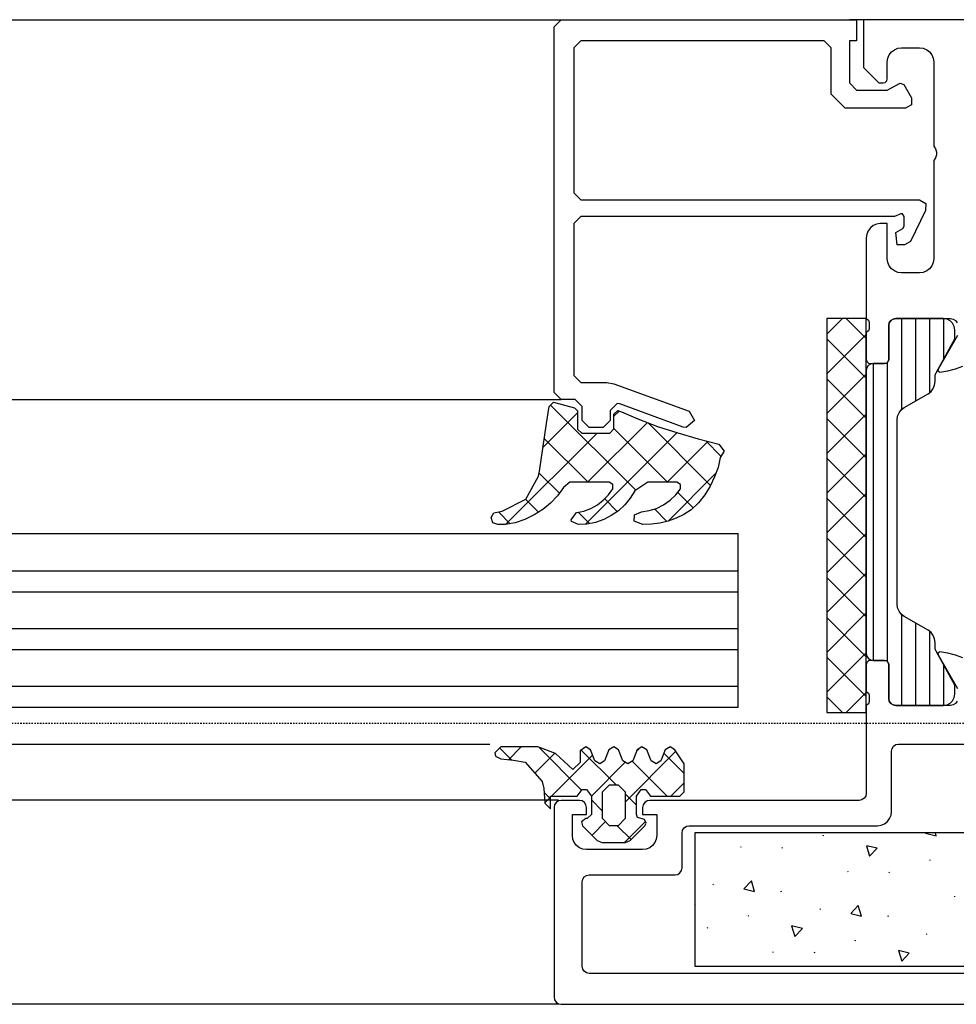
# Model space of a CAD drawing. Header units: millimetres. Extents: x -4577 to 1032787, y -66234 to 201209.
# Tile 256 of 256: x 27845 to 27912, y -47046 to -46976. Entities that reach past the tile are written whole.
import ezdxf

# ---------------------------------------------------------------- set-up
doc = ezdxf.new("R2010")
doc.units = ezdxf.units.MM
doc.linetypes.add('510_5_2OG_ELT_1004$0$11-07-22_DS_2OG$0$AUSGEZOGEN', pattern=[0])
doc.linetypes.add('510_5_2OG_ELT_1004$0$11-07-22_DS_2OG$0$STRICHLINIE_S4', pattern=[0.095, 0.06, -0.035])
for name, color, linetype in [('510_5_2OG_ELT_1004$0$11-07-22_DS_2OG$0$DOOR', 8, '510_5_2OG_ELT_1004$0$11-07-22_DS_2OG$0$AUSGEZOGEN'), ('510_5_2OG_ELT_1004$0$11-07-22_DS_2OG$0$GLASS', 8, '510_5_2OG_ELT_1004$0$11-07-22_DS_2OG$0$AUSGEZOGEN'), ('510_5_2OG_ELT_1004$0$11-07-22_DS_2OG$0$Nichttragende_Bauteile', 8, '510_5_2OG_ELT_1004$0$11-07-22_DS_2OG$0$AUSGEZOGEN'), ('510_5_2OG_ELT_1004$0$11-07-22_DS_2OG$0$Tragende_Bauteile', 8, '510_5_2OG_ELT_1004$0$11-07-22_DS_2OG$0$AUSGEZOGEN')]:
    doc.layers.add(name, color=color, linetype=linetype)

# ---------------------------------------------------------------- blocks, each defined once
blk = doc.blocks.new('510_5_2OG_ELT_1004')
at = {"layer": '510_5_2OG_ELT_1004$0$11-07-22_DS_2OG$0$DOOR', "linetype": '510_5_2OG_ELT_1004$0$11-07-22_DS_2OG$0$AUSGEZOGEN'}
for p, q in [((27903.498, -46996.854), (27902.397, -46997.955)), ((27903.782, -46996.854), (27905.197, -46998.269)), ((27907.697, -46996.854), (27907.697, -47003.331)), ((27908.697, -46996.854), (27908.697, -47002.716)), ((27909.697, -46996.854), (27909.697, -47002.12)), ((27910.697, -46996.854), (27910.697, -46999.747)), ((27905.197, -46997.983), (27902.397, -47000.783)), ((27902.397, -46998.297), (27905.197, -47001.097)), ((27905.697, -47000.054), (27905.697, -47021.154)), ((27906.697, -46999.963), (27906.697, -47021.244)), ((27905.197, -47000.811), (27902.397, -47003.611)), ((27902.397, -47001.126), (27905.197, -47003.926)), ((27907.897, -47003.178), (27909.597, -47002.196)), ((27905.197, -47003.64), (27902.397, -47006.44)), ((27902.397, -47003.954), (27905.197, -47006.754)), ((27905.197, -47006.468), (27902.397, -47009.268)), ((27902.397, -47006.782), (27905.197, -47009.582)), ((27905.197, -47009.297), (27902.397, -47012.097)), ((27902.397, -47009.611), (27905.197, -47012.411)), ((27905.197, -47012.125), (27902.397, -47014.925)), ((27902.397, -47012.439), (27905.197, -47015.239)), ((27905.197, -47014.954), (27902.397, -47017.754)), ((27902.397, -47015.268), (27905.197, -47018.068)), ((27905.197, -47017.782), (27902.397, -47020.582)), ((27902.397, -47018.096), (27905.197, -47020.896)), ((27907.697, -47017.876), (27907.697, -47024.354)), ((27909.597, -47019.011), (27907.897, -47018.03)), ((27908.697, -47018.492), (27908.697, -47024.354)), ((27909.697, -47019.088), (27909.697, -47024.354)), ((27905.197, -47020.61), (27902.397, -47023.41)), ((27902.397, -47020.925), (27905.197, -47023.725)), ((27910.697, -47021.461), (27910.697, -47024.354)), ((27902.397, -47023.753), (27903.498, -47024.854)), ((27905.197, -47023.439), (27903.782, -47024.854)), ((27902.173, -47033.624), (27902.11, -47033.609)), ((27910.179, -47033.623), (27910.112, -47033.404)), ((27905.213, -47034.326), (27905.441, -47035.071)), ((27896.309, -47034.465), (27896.29, -47034.403)), ((27899.247, -47034.45), (27899.203, -47034.498)), ((27909.773, -47035.378), (27909.71, -47035.364)), ((27903.909, -47036.22), (27903.89, -47036.158)), ((27906.847, -47036.205), (27906.803, -47036.252)), ((27894.295, -47037.12), (27894.339, -47037.072)), ((27899.134, -47037.544), (27899.153, -47037.606)), ((27893.054, -47038.451), (27892.997, -47038.438)), ((27892.997, -47038.512), (27893.054, -47038.451)), ((27911.509, -47037.974), (27911.49, -47037.912)), ((27901.895, -47038.874), (27901.939, -47038.827)), ((27896.854, -47039.328), (27896.79, -47039.314)), ((27906.734, -47039.298), (27906.753, -47039.361)), ((27893.928, -47040.155), (27893.883, -47040.202)), ((27899.894, -47040.03), (27900.122, -47040.776)), ((27909.495, -47040.629), (27909.539, -47040.582)), ((27904.454, -47041.083), (27904.391, -47041.068)), ((27898.589, -47041.924), (27898.57, -47041.862)), ((27901.528, -47041.909), (27901.484, -47041.957))]:
    blk.add_line(p, q, dxfattribs=at)
for points in [[(27955.497, -46975.604), (27904.997, -46975.604), (27904.997, -46979.004), (27906.097, -46980.104), (27906.397, -46980.104), (27906.547, -46980.064), (27906.657, -46979.954), (27906.697, -46979.804), (27906.697, -46978.604), (27906.731, -46978.345), (27906.831, -46978.104), (27906.99, -46977.897), (27907.197, -46977.738)], [(27907.197, -46977.738), (27907.438, -46977.638), (27907.697, -46977.604), (27908.997, -46977.604), (27909.256, -46977.638), (27909.497, -46977.738), (27909.704, -46977.897), (27909.863, -46978.104), (27909.963, -46978.345), (27909.997, -46978.604), (27909.997, -46984.604), (27910.123, -46984.784), (27910.189, -46984.994)], [(27910.189, -46984.994), (27910.189, -46985.214), (27910.123, -46985.423), (27909.997, -46985.604), (27909.997, -46992.604), (27909.963, -46992.863), (27909.863, -46993.104), (27909.704, -46993.311), (27909.497, -46993.47), (27909.256, -46993.57), (27908.997, -46993.604), (27907.697, -46993.604), (27907.438, -46993.57), (27907.197, -46993.47), (27906.99, -46993.311), (27906.831, -46993.104), (27906.731, -46992.863), (27906.697, -46992.604), (27906.697, -46990.104), (27906.197, -46990.104), (27905.938, -46990.138), (27905.697, -46990.238), (27905.49, -46990.397), (27905.331, -46990.604), (27905.231, -46990.845), (27905.197, -46991.104), (27905.197, -46996.854), (27905.357, -46996.977), (27905.397, -46997.127), (27905.397, -46997.581), (27905.357, -46997.731), (27905.197, -46997.854), (27905.197, -46999.754), (27905.237, -46999.904), (27905.347, -47000.014), (27905.497, -47000.054), (27906.497, -47000.054), (27906.647, -47000.014), (27906.757, -46999.904), (27906.797, -46999.754), (27906.797, -46997.354), (27906.835, -46997.162), (27906.943, -46997), (27907.106, -46996.892), (27907.297, -46996.854), (27911.197, -46996.854)], [(27911.197, -46996.854), (27911.388, -46996.892), (27911.55, -46997), (27911.659, -46997.162)], [(27911.697, -46998.054), (27910.309, -47000.458), (27910.3, -47000.546), (27910.346, -47000.621), (27910.427, -47000.654), (27910.993, -47000.577), (27911.546, -47000.435), (27912.079, -47000.229)], [(27911.497, -46997.654), (27911.458, -46997.407), (27911.344, -46997.184), (27911.167, -46997.007), (27910.944, -46996.893), (27910.697, -46996.854), (27907.297, -46996.854), (27907.106, -46996.892), (27906.943, -46997), (27906.835, -46997.162), (27906.797, -46997.354), (27906.797, -46999.754), (27906.757, -46999.904), (27906.647, -47000.014), (27906.497, -47000.054), (27905.697, -47000.054), (27905.506, -47000.092), (27905.343, -47000.2), (27905.235, -47000.362), (27905.197, -47000.554), (27905.197, -47020.654), (27905.235, -47020.845), (27905.343, -47021.007), (27905.506, -47021.116), (27905.697, -47021.154), (27906.497, -47021.154), (27906.647, -47021.194), (27906.757, -47021.304), (27906.797, -47021.454), (27906.797, -47023.854), (27906.835, -47024.045), (27906.943, -47024.207), (27907.106, -47024.316), (27907.297, -47024.354), (27910.697, -47024.354), (27910.944, -47024.315), (27911.167, -47024.201), (27911.344, -47024.024), (27911.458, -47023.801), (27911.497, -47023.554)], [(27910.16, -47000.717), (27911.497, -46998.304), (27911.497, -46997.654)], [(27909.597, -47002.197), (27909.804, -47002.038), (27909.963, -47001.831), (27910.063, -47001.59), (27910.097, -47001.331), (27910.097, -47000.959), (27910.104, -47000.875), (27910.125, -47000.794), (27910.16, -47000.717)], [(27907.897, -47018.03), (27907.69, -47017.871), (27907.531, -47017.664), (27907.431, -47017.423), (27907.397, -47017.164), (27907.397, -47004.044), (27907.431, -47003.785), (27907.531, -47003.544), (27907.69, -47003.337), (27907.897, -47003.178)], [(27910.16, -47020.491), (27910.125, -47020.414), (27910.104, -47020.333), (27910.097, -47020.249), (27910.097, -47019.877), (27910.063, -47019.618), (27909.963, -47019.377), (27909.804, -47019.17), (27909.597, -47019.011)], [(27882.997, -47031.604), (27882.997, -47045.104), (27883.035, -47045.295), (27883.143, -47045.457), (27883.306, -47045.566), (27883.497, -47045.604), (27977.497, -47045.604)], [(27912.079, -47020.978), (27911.546, -47020.773), (27910.993, -47020.631), (27910.427, -47020.554), (27910.346, -47020.587), (27910.3, -47020.662), (27910.309, -47020.749), (27911.697, -47023.154)], [(27911.659, -47024.045), (27911.55, -47024.207), (27911.388, -47024.316), (27911.197, -47024.354)], [(27911.497, -47023.554), (27911.497, -47022.904), (27910.16, -47020.491)], [(27911.197, -47024.354), (27907.297, -47024.354), (27907.106, -47024.316), (27906.943, -47024.207), (27906.835, -47024.045), (27906.797, -47023.854), (27906.797, -47021.454), (27906.757, -47021.304), (27906.647, -47021.194), (27906.497, -47021.154), (27905.497, -47021.154), (27905.347, -47021.194), (27905.237, -47021.304), (27905.197, -47021.454), (27905.197, -47023.354), (27905.357, -47023.477), (27905.397, -47023.627), (27905.397, -47024.081), (27905.357, -47024.231), (27905.197, -47024.354), (27905.197, -47030.604), (27905.159, -47030.795), (27905.051, -47030.957), (27904.888, -47031.066), (27904.697, -47031.104), (27889.797, -47031.104), (27889.606, -47031.142), (27889.443, -47031.25), (27889.335, -47031.412), (27889.297, -47031.604), (27889.297, -47032.104), (27890.297, -47032.104), (27890.297, -47033.604), (27890.263, -47033.863), (27890.163, -47034.104), (27890.004, -47034.311), (27889.797, -47034.47), (27889.556, -47034.57), (27889.297, -47034.604), (27885.297, -47034.604), (27885.038, -47034.57), (27884.797, -47034.47), (27884.59, -47034.311), (27884.431, -47034.104), (27884.331, -47033.863), (27884.297, -47033.604), (27884.297, -47032.104), (27885.297, -47032.104), (27885.297, -47031.604), (27885.259, -47031.412), (27885.15, -47031.25), (27884.988, -47031.142), (27884.797, -47031.104), (27883.497, -47031.104), (27883.306, -47031.142), (27883.143, -47031.25), (27883.035, -47031.412), (27882.997, -47031.604)], [(27884.997, -47036.904), (27885.035, -47036.712), (27885.143, -47036.55), (27885.306, -47036.442), (27885.497, -47036.404), (27891.597, -47036.404), (27891.788, -47036.366), (27891.95, -47036.257), (27892.059, -47036.095), (27892.097, -47035.904), (27892.097, -47033.404), (27892.135, -47033.212), (27892.243, -47033.05), (27892.406, -47032.942), (27892.597, -47032.904), (27905.997, -47032.904), (27906.256, -47032.87), (27906.497, -47032.77), (27906.704, -47032.611), (27906.863, -47032.404), (27906.963, -47032.163), (27906.997, -47031.904), (27906.997, -47027.604), (27907.035, -47027.412), (27907.143, -47027.25), (27907.306, -47027.142), (27907.497, -47027.104), (27963.197, -47027.104)], [(27909.46, -47033.404), (27909.419, -47033.448), (27910.179, -47033.623)], [(27905.441, -47035.071), (27905.973, -47034.501), (27905.213, -47034.326)], [(27975.997, -47036.904), (27975.997, -47042.904), (27975.959, -47043.095), (27975.851, -47043.257), (27975.688, -47043.366), (27975.497, -47043.404), (27885.497, -47043.404), (27885.306, -47043.366), (27885.143, -47043.257), (27885.035, -47043.095), (27884.997, -47042.904), (27884.997, -47036.904)], [(27900.122, -47040.776), (27900.654, -47040.206), (27899.894, -47040.03)], [(27907.722, -47042.531), (27908.254, -47041.96), (27907.494, -47041.785), (27907.722, -47042.531)]]:
    blk.add_lwpolyline(points, dxfattribs=at)
for points in [[(27905.197, -46996.854), (27902.397, -46996.854), (27902.397, -47024.854), (27905.197, -47024.854), (27905.197, -46996.854)], [(27967.997, -47033.404), (27892.997, -47033.404), (27892.997, -47042.904), (27967.997, -47042.904), (27967.997, -47033.404)], [(27897.031, -47036.827), (27896.499, -47037.398), (27897.259, -47037.573), (27897.031, -47036.827)], [(27904.631, -47038.582), (27904.099, -47039.152), (27904.859, -47039.328), (27904.631, -47038.582)]]:
    blk.add_lwpolyline(points, close=True, dxfattribs=at)
at = {"layer": '510_5_2OG_ELT_1004$0$11-07-22_DS_2OG$0$GLASS', "linetype": '510_5_2OG_ELT_1004$0$11-07-22_DS_2OG$0$AUSGEZOGEN'}
for p, q in [((26908.502, -46975.604), (27883.497, -46975.604)), ((27882.997, -46976.104), (27883.497, -46975.604)), ((27882.997, -47002.104), (27882.997, -46976.104)), ((27883.497, -46975.604), (27904.497, -46975.604)), ((27904.997, -46975.604), (27903.997, -46975.604)), ((27904.497, -46975.604), (27904.497, -46977.104)), ((27884.897, -46977.104), (27884.397, -46977.604)), ((27884.397, -46977.604), (27884.397, -46987.904)), ((27902.197, -46977.104), (27884.897, -46977.104)), ((27902.697, -46977.604), (27902.197, -46977.104)), ((27902.697, -46980.904), (27902.697, -46977.604)), ((27903.997, -46977.104), (27903.997, -46980.104)), ((27904.497, -46977.104), (27903.997, -46977.104)), ((27903.997, -46980.104), (27904.497, -46980.604)), ((27906.697, -46980.604), (27907.617, -46980.124)), ((27907.617, -46980.124), (27907.877, -46980.204)), ((27907.877, -46980.204), (27908.427, -46981.154)), ((27903.697, -46981.904), (27902.697, -46980.904)), ((27904.497, -46980.604), (27906.697, -46980.604)), ((27908.427, -46981.154), (27908.427, -46981.654)), ((27908.427, -46981.654), (27907.997, -46981.904)), ((27907.997, -46981.904), (27903.697, -46981.904)), ((27884.397, -46987.904), (27884.897, -46988.404)), ((27884.897, -46988.404), (27908.997, -46988.404)), ((27908.997, -46988.404), (27909.437, -46988.664)), ((27909.437, -46988.664), (27909.417, -46989.174)), ((27907.647, -46989.414), (27907.197, -46989.604)), ((27907.767, -46989.414), (27907.647, -46989.414)), ((27907.897, -46989.604), (27907.767, -46989.414)), ((27909.417, -46989.174), (27908.347, -46991.364)), ((27884.897, -46989.604), (27884.397, -46990.104)), ((27884.397, -46990.104), (27884.397, -47000.904)), ((27907.197, -46989.604), (27884.897, -46989.604)), ((27907.797, -46990.454), (27907.897, -46990.284)), ((27907.897, -46990.284), (27907.897, -46989.604)), ((27907.297, -46990.744), (27907.797, -46990.454)), ((27907.397, -46991.604), (27907.297, -46990.744)), ((27907.917, -46991.604), (27907.397, -46991.604)), ((27908.347, -46991.364), (27907.917, -46991.604)), ((27884.397, -47000.904), (27884.897, -47001.404)), ((27884.897, -47001.404), (27886.747, -47001.404)), ((27886.747, -47001.404), (27887.257, -47001.494)), ((27887.257, -47001.494), (27892.607, -47003.444)), ((27883.497, -47002.604), (27882.997, -47002.104)), ((26908.502, -47002.604), (27883.497, -47002.604)), ((27884.497, -47002.604), (27883.497, -47002.604)), ((27884.997, -47003.104), (27884.497, -47002.604)), ((27887.477, -47002.894), (27886.997, -47003.394)), ((27887.667, -47002.924), (27887.477, -47002.894)), ((27882.208, -47006.008), (27884.667, -47003.549)), ((27882.751, -47003), (27888.803, -47009.051)), ((27884.997, -47004.104), (27884.997, -47003.104)), ((27886.997, -47003.394), (27886.997, -47004.104)), ((27887.257, -47003.787), (27887.617, -47003.428)), ((27892.187, -47004.564), (27887.667, -47002.924)), ((27892.607, -47003.444), (27892.987, -47004.104)), ((27885.497, -47004.604), (27884.997, -47004.104)), ((27885.378, -47008.494), (27889.635, -47004.238)), ((27886.997, -47004.104), (27886.497, -47004.604)), ((27889.653, -47004.245), (27894.128, -47008.72)), ((27892.987, -47004.104), (27892.397, -47004.604)), ((27879.546, -47011.499), (27886.05, -47004.994)), ((27885.23, -47011.471), (27891.734, -47004.967)), ((27886.497, -47004.604), (27885.497, -47004.604)), ((27887.257, -47004.677), (27891.074, -47008.494)), ((27892.397, -47004.604), (27892.187, -47004.564)), ((27882.298, -47005.375), (27885.417, -47008.494)), ((27891.035, -47008.494), (27893.939, -47005.591)), ((27893.79, -47005.554), (27894.867, -47006.631)), ((27894.657, -47007.434), (27894.417, -47008.114)), ((27881.936, -47007.842), (27883.371, -47009.277)), ((27891.112, -47011.246), (27894.512, -47007.846)), ((27894.417, -47008.114), (27894.107, -47008.764)), ((27880.966, -47009.7), (27881.887, -47010.621)), ((27886.596, -47009.673), (27887.494, -47010.571)), ((27891.787, -47009.207), (27892.896, -47010.316)), ((27890.141, -47010.389), (27891.02, -47011.269)), ((27879.035, -47010.598), (27879.872, -47011.434)), ((27884.706, -47010.611), (27885.522, -47011.427)), ((27888.707, -47010.823), (27888.721, -47010.808)), ((27891.117, -47011.244), (27890.517, -47011.394)), ((26894.002, -47014.78), (27896.079, -47014.78)), ((26894.002, -47016.28), (27896.079, -47016.28)), ((26894.002, -47018.88), (27896.079, -47018.88)), ((26894.002, -47020.38), (27896.079, -47020.38)), ((26894.002, -47022.98), (27896.079, -47022.98)), ((26894.002, -47024.48), (27896.079, -47024.48)), ((27879.128, -47027.383), (27879.985, -47028.24)), ((27879.751, -47028.214), (27880.661, -47027.304)), ((27881.902, -47027.329), (27884.95, -47030.376)), ((27881.631, -47029.163), (27883.031, -47027.762)), ((27882.818, -47030.804), (27885.735, -47027.887)), ((27884.929, -47027.527), (27887.406, -47030.004)), ((27888.047, -47031.232), (27891.662, -47027.617)), ((27888.865, -47027.585), (27889.013, -47027.437)), ((27890.803, -47027.745), (27892.247, -47029.188)), ((27885.647, -47030.803), (27888.056, -47028.394)), ((27888.554, -47028.323), (27891.034, -47030.804)), ((27891.304, -47030.804), (27892.247, -47029.86)), ((27882.281, -47030.536), (27882.747, -47031.002)), ((27882.345, -47031.277), (27882.747, -47030.875)), ((27888.047, -47030.645), (27888.847, -47031.445)), ((26909.669, -47031.104), (27883.306, -47031.066)), ((27885.647, -47031.073), (27886.447, -47031.873)), ((27885.696, -47033.583), (27886.661, -47032.618)), ((27887.477, -47032.904), (27888.472, -47033.898)), ((27888.004, -47034.104), (27889.495, -47032.612)), ((26908.502, -47045.604), (27883.306, -47045.566))]:
    blk.add_line(p, q, dxfattribs=at)
for points in [[(27878.527, -47011.004), (27878.707, -47010.674), (27879.307, -47010.534), (27880.977, -47009.694), (27881.887, -47008.064), (27881.967, -47007.704), (27882.447, -47004.324), (27882.657, -47003.094), (27882.957, -47002.794), (27884.447, -47003.194), (27884.667, -47003.414), (27884.667, -47004.714), (27884.967, -47004.994), (27886.957, -47004.994), (27887.257, -47004.694), (27887.257, -47003.644), (27887.527, -47003.394), (27887.797, -47003.494), (27888.947, -47003.974), (27890.357, -47004.514)], [(27890.357, -47004.514), (27891.787, -47004.984), (27893.237, -47005.414)], [(27893.237, -47005.414), (27894.707, -47005.784), (27895.097, -47006.274)], [(27895.097, -47006.274), (27894.807, -47006.724), (27894.657, -47007.434)], [(27885.607, -47010.354), (27886.077, -47010.094), (27886.497, -47009.774), (27886.867, -47009.394), (27887.177, -47008.964), (27887.187, -47008.654), (27886.917, -47008.494), (27884.117, -47008.494), (27883.677, -47008.864), (27883.247, -47009.444), (27882.747, -47009.974), (27882.187, -47010.434)], [(27889.307, -47011.504), (27888.687, -47011.244), (27888.707, -47010.814), (27889.217, -47010.594), (27889.767, -47010.504), (27890.287, -47010.344), (27890.787, -47010.094), (27891.247, -47009.774), (27891.647, -47009.394), (27891.977, -47008.954), (27891.987, -47008.654), (27891.727, -47008.494), (27889.657, -47008.494), (27888.737, -47009.094), (27888.417, -47009.624), (27888.027, -47010.094), (27887.577, -47010.514), (27887.067, -47010.864), (27886.527, -47011.144)], [(27894.107, -47008.764), (27893.727, -47009.384), (27893.267, -47009.944), (27892.757, -47010.454), (27892.237, -47010.774), (27891.687, -47011.044), (27891.117, -47011.244)], [(27882.187, -47010.434), (27881.577, -47010.814), (27880.917, -47011.134), (27880.227, -47011.364), (27879.517, -47011.504)], [(27884.207, -47011.154), (27884.587, -47010.634), (27885.107, -47010.534), (27885.607, -47010.354)], [(27879.517, -47011.504), (27878.987, -47011.504), (27878.647, -47011.364), (27878.527, -47011.004)], [(27886.527, -47011.144), (27885.937, -47011.344), (27885.337, -47011.464), (27884.727, -47011.504), (27884.247, -47011.284), (27884.207, -47011.154)], [(27890.517, -47011.394), (27889.917, -47011.474), (27889.307, -47011.504)], [(27878.417, -47027.13), (26894.002, -47027.13), (26894.002, -47012.13), (27896.079, -47012.13)], [(27888.847, -47032.104), (27888.847, -47030.804), (27889.187, -47030.324), (27889.497, -47030.324), (27889.847, -47030.804), (27891.947, -47030.804), (27892.247, -47030.504), (27892.247, -47028.504), (27891.587, -47027.504), (27891.247, -47027.304), (27890.897, -47027.504), (27890.587, -47028.304), (27890.247, -47028.504), (27889.897, -47028.304), (27889.587, -47027.504), (27889.247, -47027.304), (27888.897, -47027.504), (27888.587, -47028.304), (27888.247, -47028.504), (27887.897, -47028.304), (27887.587, -47027.504), (27887.247, -47027.304), (27886.897, -47027.504), (27886.587, -47028.304), (27886.247, -47028.504), (27885.897, -47028.304), (27885.587, -47027.504), (27885.257, -47027.304), (27884.847, -47027.584), (27884.847, -47028.404), (27884.327, -47028.904), (27883.087, -47027.784), (27881.837, -47027.304), (27879.207, -47027.304), (27878.777, -47027.734), (27878.837, -47027.954), (27879.207, -47028.154), (27880.107, -47028.254), (27880.937, -47028.384), (27882.157, -47029.754), (27882.257, -47030.254), (27882.347, -47031.304), (27882.747, -47031.704), (27882.747, -47030.804), (27884.647, -47030.804), (27884.987, -47030.324), (27885.297, -47030.324), (27885.647, -47030.804), (27885.647, -47032.104), (27885.347, -47032.404), (27885.247, -47032.404), (27884.947, -47032.634), (27885.027, -47032.914), (27886.067, -47033.954), (27886.427, -47034.104)], [(27886.427, -47034.104), (27888.067, -47034.104), (27888.417, -47033.954), (27889.457, -47032.914), (27889.547, -47032.734), (27889.437, -47032.474), (27888.937, -47032.314), (27888.847, -47032.104)]]:
    blk.add_lwpolyline(points, dxfattribs=at)
blk.add_lwpolyline([(27888.047, -47030.504), (27888.047, -47032.404), (27887.547, -47032.904), (27886.947, -47032.904), (27886.447, -47032.404), (27886.447, -47030.504), (27886.947, -47030.004), (27887.547, -47030.004), (27888.047, -47030.504)], close=True, dxfattribs=at)
at = {"layer": '510_5_2OG_ELT_1004$0$11-07-22_DS_2OG$0$Nichttragende_Bauteile', "linetype": '510_5_2OG_ELT_1004$0$11-07-22_DS_2OG$0$AUSGEZOGEN'}
blk.add_line((27896.079, -47024.48), (27896.079, -47012.13), dxfattribs=at)
at = {"layer": '510_5_2OG_ELT_1004$0$11-07-22_DS_2OG$0$Tragende_Bauteile', "linetype": '510_5_2OG_ELT_1004$0$11-07-22_DS_2OG$0$STRICHLINIE_S4'}
blk.add_line((27429.835, -47025.605), (28050, -47025.605), dxfattribs=at)

msp = doc.modelspace()

# ---------------------------------------------------------------- block references
msp.add_blockref('510_5_2OG_ELT_1004', (0, -0.05))

doc.saveas('drawing.dxf')
